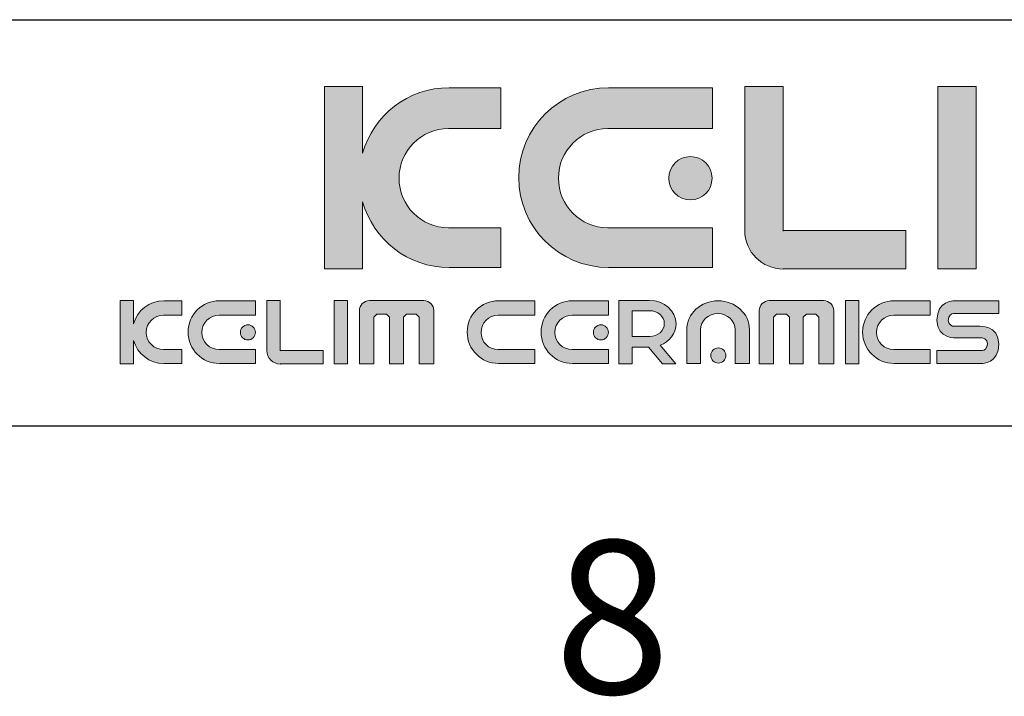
# Model space of a CAD drawing. Header units: millimetres. Extents: x 601 to 1195, y -13 to 407.
# Tile 11 of 17: x 1124 to 1160, y -9 to 16. Entities that reach past the tile are written whole.
import ezdxf

# ---------------------------------------------------------------- set-up
doc = ezdxf.new("R2010")
doc.units = ezdxf.units.MM
doc.header["$LTSCALE"] = 0.1
doc.layers.add('FORM', color=7, linetype='Continuous')
doc.layers.add('TEXT', color=2, linetype='Continuous')
doc.styles.get("Standard").update_dxf_attribs({"font": 'arial_0.ttf'})

msp = doc.modelspace()

# ---------------------------------------------------------------- hatches: boundary and pattern name
at = {"layer": 'TEXT'}
h = msp.add_hatch(color=2, dxfattribs=at)
h.dxf.hatch_style = 2
edge = h.paths.add_edge_path()
edge.add_spline(control_points=[(1141.396, 8.1812), (1141.396, 8.1812), (1139.4667, 8.1812), (1139.4667, 8.1812), (1138.452, 8.1812), (1137.635, 8.9988), (1137.635, 10.0103), (1137.635, 11.026), (1138.452, 11.8434), (1139.4667, 11.8434), (1139.4667, 11.8434), (1141.396, 11.8434), (1141.396, 11.8434), (1141.396, 11.8434), (1141.396, 13.3569), (1141.396, 13.3569), (1141.396, 13.3569), (1139.4893, 13.3569), (1139.4893, 13.3569), (1137.9628, 13.3569), (1136.6821, 12.3344), (1136.2911, 10.9351), (1136.2911, 10.9351), (1136.2911, 13.4046), (1136.2911, 13.4046), (1136.2911, 13.4046), (1134.8796, 13.4046), (1134.8796, 13.4046), (1134.8796, 13.4046), (1134.8796, 6.6669), (1134.8796, 6.6669), (1134.8796, 6.6669), (1136.2911, 6.6669), (1136.2911, 6.6669), (1136.2911, 6.6669), (1136.2911, 9.1387), (1136.2911, 9.1387), (1136.6821, 7.7405), (1137.9628, 6.7138), (1139.4893, 6.7138), (1139.4893, 6.7138), (1141.396, 6.7138), (1141.396, 6.7138), (1141.396, 6.7138), (1141.396, 8.1812), (1141.396, 8.1812)], knot_values=[0, 0, 0, 0, 1, 1, 1, 2, 2, 2, 3, 3, 3, 4, 4, 4, 5, 5, 5, 6, 6, 6, 7, 7, 7, 8, 8, 8, 9, 9, 9, 10, 10, 10, 11, 11, 11, 12, 12, 12, 13, 13, 13, 14, 14, 14, 15, 15, 15, 15], degree=3, periodic=0)
h = msp.add_hatch(color=256, dxfattribs=at)
h.dxf.hatch_style = 2
edge = h.paths.add_edge_path()
edge.add_spline(control_points=[(1145.3787, 6.7138), (1145.3787, 6.7138), (1149.2189, 6.7138), (1149.2189, 6.7138), (1149.2189, 6.7138), (1149.2189, 8.1812), (1149.2189, 8.1812), (1149.2189, 8.1812), (1145.3545, 8.1812), (1145.3545, 8.1812), (1144.3416, 8.1812), (1143.5242, 8.9988), (1143.5242, 10.0103), (1143.5242, 11.026), (1144.3412, 11.8434), (1145.3545, 11.8434), (1145.3545, 11.8434), (1149.2189, 11.8434), (1149.2189, 11.8434), (1149.2189, 11.8434), (1149.2189, 13.3569), (1149.2189, 13.3569), (1149.2189, 13.3569), (1145.3787, 13.3569), (1145.3787, 13.3569), (1143.5423, 13.3569), (1142.0572, 11.8745), (1142.0572, 10.0362), (1142.0572, 8.2022), (1143.5423, 6.7138), (1145.3787, 6.7138)], knot_values=[0, 0, 0, 0, 1, 1, 1, 2, 2, 2, 3, 3, 3, 4, 4, 4, 5, 5, 5, 6, 6, 6, 7, 7, 7, 8, 8, 8, 9, 9, 9, 10, 10, 10, 10], degree=3, periodic=0)
h = msp.add_hatch(color=2, dxfattribs=at)
h.dxf.hatch_style = 2
edge = h.paths.add_edge_path()
edge.add_spline(control_points=[(1151.8228, 6.6624), (1151.8228, 6.6624), (1156.3624, 6.6624), (1156.3624, 6.6624), (1156.3624, 6.6624), (1156.3624, 8.0761), (1156.3624, 8.0761), (1156.3624, 8.0761), (1151.833, 8.0761), (1151.833, 8.0761), (1151.833, 8.0761), (1151.8277, 8.061), (1151.8277, 8.061), (1151.8277, 8.061), (1151.8277, 13.4046), (1151.8277, 13.4046), (1151.8277, 13.4046), (1150.4131, 13.4046), (1150.4131, 13.4046), (1150.4131, 13.4046), (1150.4131, 8.0761), (1150.4131, 8.0761), (1150.4131, 8.0761), (1150.4084, 8.0813), (1150.4084, 8.0813), (1150.4084, 7.2963), (1151.0448, 6.6564), (1151.833, 6.6564), (1151.833, 6.6564), (1151.8228, 6.6624), (1151.8228, 6.6624)], knot_values=[0, 0, 0, 0, 1, 1, 1, 2, 2, 2, 3, 3, 3, 4, 4, 4, 5, 5, 5, 6, 6, 6, 7, 7, 7, 8, 8, 8, 9, 9, 9, 10, 10, 10, 10], degree=3, periodic=0)
h = msp.add_hatch(color=2, dxfattribs=at)
h.dxf.hatch_style = 2
h.paths.add_polyline_path([(1158.9525, 13.4046), (1157.5395, 13.4046), (1157.5395, 6.6669), (1158.9525, 6.6669)])
h = msp.add_hatch(color=2, dxfattribs=at)
h.dxf.hatch_style = 2
edge = h.paths.add_edge_path()
edge.add_spline(control_points=[(1147.6001, 10.0103), (1147.6001, 9.5699), (1147.9562, 9.2073), (1148.3992, 9.2073), (1148.841, 9.2073), (1149.2003, 9.5699), (1149.2003, 10.0103), (1149.2003, 10.4547), (1148.841, 10.8107), (1148.3992, 10.8107), (1147.9562, 10.8107), (1147.6001, 10.4547), (1147.6001, 10.0103)], knot_values=[0, 0, 0, 0, 1, 1, 1, 2, 2, 2, 3, 3, 3, 4, 4, 4, 4], degree=3, periodic=0)
h = msp.add_hatch(color=2, dxfattribs=at)
h.dxf.hatch_style = 2
edge = h.paths.add_edge_path()
edge.add_spline(control_points=[(1127.8288, 4.6355), (1127.8288, 4.6355), (1127.8288, 5.5001), (1127.8288, 5.5001), (1127.8288, 5.5001), (1127.3366, 5.5001), (1127.3366, 5.5001), (1127.3366, 5.5001), (1127.3366, 3.1503), (1127.3366, 3.1503), (1127.3366, 3.1503), (1127.8288, 3.1503), (1127.8288, 3.1503), (1127.8288, 3.1503), (1127.8288, 4.0162), (1127.8288, 4.0162), (1127.964, 3.527), (1128.4106, 3.167), (1128.9445, 3.167), (1128.9445, 3.167), (1129.6093, 3.167), (1129.6093, 3.167), (1129.6093, 3.167), (1129.6093, 3.6782), (1129.6093, 3.6782), (1129.6093, 3.6782), (1128.9364, 3.6782), (1128.9364, 3.6782), (1128.5825, 3.6782), (1128.2974, 3.9637), (1128.2974, 4.3161), (1128.2974, 4.6707), (1128.5825, 4.9554), (1128.9364, 4.9554), (1128.9364, 4.9554), (1129.6093, 4.9554), (1129.6093, 4.9554), (1129.6093, 4.9554), (1129.6093, 5.4841), (1129.6093, 5.4841), (1129.6093, 5.4841), (1128.9445, 5.4841), (1128.9445, 5.4841), (1128.4106, 5.4841), (1127.964, 5.1252), (1127.8288, 4.6355)], knot_values=[0, 0, 0, 0, 1, 1, 1, 2, 2, 2, 3, 3, 3, 4, 4, 4, 5, 5, 5, 6, 6, 6, 7, 7, 7, 8, 8, 8, 9, 9, 9, 10, 10, 10, 11, 11, 11, 12, 12, 12, 13, 13, 13, 14, 14, 14, 15, 15, 15, 15], degree=3, periodic=0)
h = msp.add_hatch(color=2, dxfattribs=at)
h.dxf.hatch_style = 2
edge = h.paths.add_edge_path()
edge.add_spline(control_points=[(1129.8397, 4.3256), (1129.8397, 3.6863), (1130.3578, 3.167), (1130.9982, 3.167), (1130.9982, 3.167), (1132.3378, 3.167), (1132.3378, 3.167), (1132.3378, 3.167), (1132.3378, 3.6782), (1132.3378, 3.6782), (1132.3378, 3.6782), (1130.9899, 3.6782), (1130.9899, 3.6782), (1130.6367, 3.6782), (1130.3512, 3.9637), (1130.3512, 4.3161), (1130.3512, 4.6707), (1130.6363, 4.9554), (1130.9899, 4.9554), (1130.9899, 4.9554), (1132.3378, 4.9554), (1132.3378, 4.9554), (1132.3378, 4.9554), (1132.3378, 5.4841), (1132.3378, 5.4841), (1132.3378, 5.4841), (1130.9982, 5.4841), (1130.9982, 5.4841), (1130.3578, 5.4841), (1129.8397, 4.9664), (1129.8397, 4.3256)], knot_values=[0, 0, 0, 0, 1, 1, 1, 2, 2, 2, 3, 3, 3, 4, 4, 4, 5, 5, 5, 6, 6, 6, 7, 7, 7, 8, 8, 8, 9, 9, 9, 10, 10, 10, 10], degree=3, periodic=0)
h = msp.add_hatch(color=2, dxfattribs=at)
h.dxf.hatch_style = 2
edge = h.paths.add_edge_path()
edge.add_spline(control_points=[(1133.2473, 3.6367), (1133.2473, 3.6367), (1133.2473, 5.5001), (1133.2473, 5.5001), (1133.2473, 5.5001), (1132.7542, 5.5001), (1132.7542, 5.5001), (1132.7542, 5.5001), (1132.7542, 3.6418), (1132.7542, 3.6418), (1132.7542, 3.6418), (1132.7522, 3.644), (1132.7522, 3.644), (1132.7522, 3.3695), (1132.9742, 3.1466), (1133.2494, 3.1466), (1133.2494, 3.1466), (1133.2458, 3.1489), (1133.2458, 3.1489), (1133.2458, 3.1489), (1134.8289, 3.1489), (1134.8289, 3.1489), (1134.8289, 3.1489), (1134.8289, 3.6418), (1134.8289, 3.6418), (1134.8289, 3.6418), (1133.2494, 3.6418), (1133.2494, 3.6418), (1133.2494, 3.6418), (1133.2473, 3.6367), (1133.2473, 3.6367)], knot_values=[0, 0, 0, 0, 1, 1, 1, 2, 2, 2, 3, 3, 3, 4, 4, 4, 5, 5, 5, 6, 6, 6, 7, 7, 7, 8, 8, 8, 9, 9, 9, 10, 10, 10, 10], degree=3, periodic=0)
h = msp.add_hatch(color=2, dxfattribs=at)
h.dxf.hatch_style = 2
h.paths.add_polyline_path([(1135.2395, 3.1503), (1135.7324, 3.1503), (1135.7324, 5.5001), (1135.2395, 5.5001)])
h = msp.add_hatch(color=2, dxfattribs=at)
h.dxf.hatch_style = 2
edge = h.paths.add_edge_path()
edge.add_spline(control_points=[(1138.5485, 5.4892), (1138.5485, 5.4892), (1136.5419, 5.4892), (1136.5419, 5.4892), (1136.3355, 5.4892), (1136.1687, 5.3232), (1136.1687, 5.1185), (1136.1687, 5.1185), (1136.1687, 3.154), (1136.1687, 3.154), (1136.1687, 3.154), (1136.7018, 3.154), (1136.7018, 3.154), (1136.7018, 3.154), (1136.7018, 4.8754), (1136.7018, 4.8754), (1136.7018, 4.8754), (1136.8124, 4.9868), (1136.8124, 4.9868), (1136.8124, 4.9868), (1137.17, 4.9868), (1137.17, 4.9868), (1137.17, 4.9868), (1137.2814, 4.8754), (1137.2814, 4.8754), (1137.2814, 4.8754), (1137.2814, 3.154), (1137.2814, 3.154), (1137.2814, 3.154), (1137.7962, 3.154), (1137.7962, 3.154), (1137.7962, 3.154), (1137.7962, 4.8754), (1137.7962, 4.8754), (1137.7962, 4.8754), (1137.9091, 4.9868), (1137.9091, 4.9868), (1137.9091, 4.9868), (1138.2647, 4.9868), (1138.2647, 4.9868), (1138.2647, 4.9868), (1138.3758, 4.8754), (1138.3758, 4.8754), (1138.3758, 4.8754), (1138.3758, 3.154), (1138.3758, 3.154), (1138.3758, 3.154), (1138.9221, 3.154), (1138.9221, 3.154), (1138.9221, 3.154), (1138.9221, 5.1185), (1138.9221, 5.1185), (1138.9221, 5.3232), (1138.7537, 5.4892), (1138.5485, 5.4892)], knot_values=[0, 0, 0, 0, 1, 1, 1, 2, 2, 2, 3, 3, 3, 4, 4, 4, 5, 5, 5, 6, 6, 6, 7, 7, 7, 8, 8, 8, 9, 9, 9, 10, 10, 10, 11, 11, 11, 12, 12, 12, 13, 13, 13, 14, 14, 14, 15, 15, 15, 16, 16, 16, 17, 17, 17, 18, 18, 18, 18], degree=3, periodic=0)
h = msp.add_hatch(color=2, dxfattribs=at)
h.dxf.hatch_style = 2
edge = h.paths.add_edge_path()
edge.add_spline(control_points=[(1140.1533, 4.3256), (1140.1533, 3.6863), (1140.6712, 3.167), (1141.3119, 3.167), (1141.3119, 3.167), (1142.651, 3.167), (1142.651, 3.167), (1142.651, 3.167), (1142.651, 3.6782), (1142.651, 3.6782), (1142.651, 3.6782), (1141.3032, 3.6782), (1141.3032, 3.6782), (1140.95, 3.6782), (1140.6649, 3.9637), (1140.6649, 4.3161), (1140.6649, 4.6707), (1140.95, 4.9554), (1141.3032, 4.9554), (1141.3032, 4.9554), (1142.651, 4.9554), (1142.651, 4.9554), (1142.651, 4.9554), (1142.651, 5.4841), (1142.651, 5.4841), (1142.651, 5.4841), (1141.3119, 5.4841), (1141.3119, 5.4841), (1140.6712, 5.4841), (1140.1533, 4.9664), (1140.1533, 4.3256)], knot_values=[0, 0, 0, 0, 1, 1, 1, 2, 2, 2, 3, 3, 3, 4, 4, 4, 5, 5, 5, 6, 6, 6, 7, 7, 7, 8, 8, 8, 9, 9, 9, 10, 10, 10, 10], degree=3, periodic=0)
h = msp.add_hatch(color=2, dxfattribs=at)
h.dxf.hatch_style = 2
edge = h.paths.add_edge_path()
edge.add_spline(control_points=[(1142.882, 4.3256), (1142.882, 3.6863), (1143.3996, 3.167), (1144.0404, 3.167), (1144.0404, 3.167), (1145.3795, 3.167), (1145.3795, 3.167), (1145.3795, 3.167), (1145.3795, 3.6782), (1145.3795, 3.6782), (1145.3795, 3.6782), (1144.0317, 3.6782), (1144.0317, 3.6782), (1143.6785, 3.6782), (1143.3934, 3.9637), (1143.3934, 4.3161), (1143.3934, 4.6707), (1143.6785, 4.9554), (1144.0317, 4.9554), (1144.0317, 4.9554), (1145.3795, 4.9554), (1145.3795, 4.9554), (1145.3795, 4.9554), (1145.3795, 5.4841), (1145.3795, 5.4841), (1145.3795, 5.4841), (1144.0404, 5.4841), (1144.0404, 5.4841), (1143.3996, 5.4841), (1142.882, 4.9664), (1142.882, 4.3256)], knot_values=[0, 0, 0, 0, 1, 1, 1, 2, 2, 2, 3, 3, 3, 4, 4, 4, 5, 5, 5, 6, 6, 6, 7, 7, 7, 8, 8, 8, 9, 9, 9, 10, 10, 10, 10], degree=3, periodic=0)
h = msp.add_hatch(color=2, dxfattribs=at)
h.dxf.hatch_style = 2
edge = h.paths.add_edge_path()
edge.add_spline(control_points=[(1147.8688, 4.6344), (1147.8688, 5.1121), (1147.4308, 5.5001), (1146.8897, 5.5001), (1146.8897, 5.5001), (1146.2503, 5.5001), (1146.2503, 5.5001), (1146.2503, 5.5001), (1145.7578, 5.5001), (1145.7578, 5.5001), (1145.7578, 5.5001), (1145.7578, 5.1178), (1145.7578, 5.1178), (1145.7578, 5.1178), (1145.7578, 4.1632), (1145.7578, 4.1632), (1145.7578, 4.1632), (1145.7578, 3.7685), (1145.7578, 3.7685), (1145.7578, 3.7685), (1145.7578, 3.1503), (1145.7578, 3.1503), (1145.7578, 3.1503), (1146.2503, 3.1503), (1146.2503, 3.1503), (1146.2503, 3.1503), (1146.2503, 3.7685), (1146.2503, 3.7685), (1146.2503, 3.7685), (1146.8502, 3.7685), (1146.8502, 3.7685), (1146.8502, 3.7685), (1147.3744, 3.1503), (1147.3744, 3.1503), (1147.3744, 3.1503), (1147.867, 3.1503), (1147.867, 3.1503), (1147.867, 3.1503), (1147.2817, 3.841), (1147.2817, 3.841), (1147.6273, 3.9745), (1147.8688, 4.2788), (1147.8688, 4.6344)], knot_values=[0, 0, 0, 0, 1, 1, 1, 2, 2, 2, 3, 3, 3, 4, 4, 4, 5, 5, 5, 6, 6, 6, 7, 7, 7, 8, 8, 8, 9, 9, 9, 10, 10, 10, 11, 11, 11, 12, 12, 12, 13, 13, 13, 14, 14, 14, 14], degree=3, periodic=0)
edge = h.paths.add_edge_path()
edge.add_spline(control_points=[(1146.8972, 4.1632), (1146.8972, 4.1632), (1146.2503, 4.1632), (1146.2503, 4.1632), (1146.2503, 4.1632), (1146.2503, 5.1178), (1146.2503, 5.1178), (1146.2503, 5.1178), (1146.8972, 5.1178), (1146.8972, 5.1178), (1147.1955, 5.1178), (1147.4363, 4.9045), (1147.4363, 4.6409), (1147.4363, 4.3765), (1147.1955, 4.1632), (1146.8972, 4.1632)], knot_values=[0, 0, 0, 0, 1, 1, 1, 2, 2, 2, 3, 3, 3, 4, 4, 4, 5, 5, 5, 5], degree=3, periodic=0)
h = msp.add_hatch(color=2, dxfattribs=at)
h.dxf.hatch_style = 2
edge = h.paths.add_edge_path()
edge.add_spline(control_points=[(1149.4238, 5.4841), (1148.7845, 5.4841), (1148.2654, 5.0035), (1148.2654, 4.4094), (1148.2654, 4.4094), (1148.2654, 3.167), (1148.2654, 3.167), (1148.2654, 3.167), (1148.7764, 3.167), (1148.7764, 3.167), (1148.7764, 3.167), (1148.7764, 4.4173), (1148.7764, 4.4173), (1148.7764, 4.7443), (1149.0619, 5.0093), (1149.4147, 5.0093), (1149.769, 5.0093), (1150.0541, 4.745), (1150.0541, 4.4173), (1150.0541, 4.4173), (1150.0541, 3.167), (1150.0541, 3.167), (1150.0541, 3.167), (1150.5825, 3.167), (1150.5825, 3.167), (1150.5825, 3.167), (1150.5825, 4.4094), (1150.5825, 4.4094), (1150.5825, 5.0035), (1150.065, 5.4841), (1149.4238, 5.4841)], knot_values=[0, 0, 0, 0, 1, 1, 1, 2, 2, 2, 3, 3, 3, 4, 4, 4, 5, 5, 5, 6, 6, 6, 7, 7, 7, 8, 8, 8, 9, 9, 9, 10, 10, 10, 10], degree=3, periodic=0)
h = msp.add_hatch(color=2, dxfattribs=at)
h.dxf.hatch_style = 2
edge = h.paths.add_edge_path()
edge.add_spline(control_points=[(1153.3228, 5.4892), (1153.3228, 5.4892), (1151.3164, 5.4892), (1151.3164, 5.4892), (1151.1104, 5.4892), (1150.9432, 5.3232), (1150.9432, 5.1185), (1150.9432, 5.1185), (1150.9432, 3.154), (1150.9432, 3.154), (1150.9432, 3.154), (1151.4763, 3.154), (1151.4763, 3.154), (1151.4763, 3.154), (1151.4763, 4.8754), (1151.4763, 4.8754), (1151.4763, 4.8754), (1151.5873, 4.9868), (1151.5873, 4.9868), (1151.5873, 4.9868), (1151.9448, 4.9868), (1151.9448, 4.9868), (1151.9448, 4.9868), (1152.0559, 4.8754), (1152.0559, 4.8754), (1152.0559, 4.8754), (1152.0559, 3.154), (1152.0559, 3.154), (1152.0559, 3.154), (1152.5711, 3.154), (1152.5711, 3.154), (1152.5711, 3.154), (1152.5711, 4.8754), (1152.5711, 4.8754), (1152.5711, 4.8754), (1152.6836, 4.9868), (1152.6836, 4.9868), (1152.6836, 4.9868), (1153.0392, 4.9868), (1153.0392, 4.9868), (1153.0392, 4.9868), (1153.1503, 4.8754), (1153.1503, 4.8754), (1153.1503, 4.8754), (1153.1503, 3.154), (1153.1503, 3.154), (1153.1503, 3.154), (1153.6964, 3.154), (1153.6964, 3.154), (1153.6964, 3.154), (1153.6964, 5.1185), (1153.6964, 5.1185), (1153.6964, 5.3232), (1153.5286, 5.4892), (1153.3228, 5.4892)], knot_values=[0, 0, 0, 0, 1, 1, 1, 2, 2, 2, 3, 3, 3, 4, 4, 4, 5, 5, 5, 6, 6, 6, 7, 7, 7, 8, 8, 8, 9, 9, 9, 10, 10, 10, 11, 11, 11, 12, 12, 12, 13, 13, 13, 14, 14, 14, 15, 15, 15, 16, 16, 16, 17, 17, 17, 18, 18, 18, 18], degree=3, periodic=0)
h = msp.add_hatch(color=2, dxfattribs=at)
h.dxf.hatch_style = 2
h.paths.add_polyline_path([(1154.1272, 3.1503), (1154.6201, 3.1503), (1154.6201, 5.5001), (1154.1272, 5.5001)])
h = msp.add_hatch(color=2, dxfattribs=at)
h.dxf.hatch_style = 2
edge = h.paths.add_edge_path()
edge.add_spline(control_points=[(1154.7644, 4.3256), (1154.7644, 3.6863), (1155.2821, 3.167), (1155.9229, 3.167), (1155.9229, 3.167), (1157.2621, 3.167), (1157.2621, 3.167), (1157.2621, 3.167), (1157.2621, 3.6782), (1157.2621, 3.6782), (1157.2621, 3.6782), (1155.9142, 3.6782), (1155.9142, 3.6782), (1155.5611, 3.6782), (1155.2759, 3.9637), (1155.2759, 4.3161), (1155.2759, 4.6707), (1155.5611, 4.9554), (1155.9142, 4.9554), (1155.9142, 4.9554), (1157.2621, 4.9554), (1157.2621, 4.9554), (1157.2621, 4.9554), (1157.2621, 5.4841), (1157.2621, 5.4841), (1157.2621, 5.4841), (1155.9229, 5.4841), (1155.9229, 5.4841), (1155.2821, 5.4841), (1154.7644, 4.9664), (1154.7644, 4.3256)], knot_values=[0, 0, 0, 0, 1, 1, 1, 2, 2, 2, 3, 3, 3, 4, 4, 4, 5, 5, 5, 6, 6, 6, 7, 7, 7, 8, 8, 8, 9, 9, 9, 10, 10, 10, 10], degree=3, periodic=0)
h = msp.add_hatch(color=2, dxfattribs=at)
h.dxf.hatch_style = 2
edge = h.paths.add_edge_path()
edge.add_spline(control_points=[(1157.51, 4.7676), (1157.51, 4.0504), (1158.24, 4.1115), (1158.24, 4.1115), (1158.24, 4.1115), (1158.2581, 4.1115), (1158.2581, 4.1115), (1158.2581, 4.1115), (1159.0446, 4.1115), (1159.0446, 4.1115), (1159.0446, 4.1115), (1159.1858, 4.1115), (1159.1858, 4.1115), (1159.1858, 4.1115), (1159.3767, 4.0809), (1159.3767, 3.8966), (1159.3767, 3.7125), (1159.2528, 3.6418), (1159.1852, 3.6418), (1159.1852, 3.6418), (1157.51, 3.6418), (1157.51, 3.6418), (1157.51, 3.6418), (1157.51, 3.1678), (1157.51, 3.1678), (1157.51, 3.1678), (1159.1747, 3.1678), (1159.1747, 3.1678), (1159.1747, 3.1678), (1159.7933, 3.167), (1159.7933, 3.8843), (1159.7933, 4.6023), (1159.0633, 4.5404), (1159.0633, 4.5404), (1159.0633, 4.5404), (1159.0446, 4.5404), (1159.0446, 4.5404), (1159.0446, 4.5404), (1158.2581, 4.5404), (1158.2581, 4.5404), (1158.2581, 4.5404), (1158.1169, 4.5404), (1158.1169, 4.5404), (1158.1169, 4.5404), (1157.926, 4.571), (1157.926, 4.7552), (1157.926, 4.9387), (1158.0506, 5.0093), (1158.1177, 5.0093), (1158.1177, 5.0093), (1159.7933, 5.0093), (1159.7933, 5.0093), (1159.7933, 5.0093), (1159.7933, 5.4841), (1159.7933, 5.4841), (1159.7933, 5.4841), (1158.1286, 5.4841), (1158.1286, 5.4841), (1158.1286, 5.4841), (1157.51, 5.4849), (1157.51, 4.7676)], knot_values=[0, 0, 0, 0, 1, 1, 1, 2, 2, 2, 3, 3, 3, 4, 4, 4, 5, 5, 5, 6, 6, 6, 7, 7, 7, 8, 8, 8, 9, 9, 9, 10, 10, 10, 11, 11, 11, 12, 12, 12, 13, 13, 13, 14, 14, 14, 15, 15, 15, 16, 16, 16, 17, 17, 17, 18, 18, 18, 19, 19, 19, 20, 20, 20, 20], degree=3, periodic=0)
h = msp.add_hatch(color=2, dxfattribs=at)
h.dxf.hatch_style = 2
edge = h.paths.add_edge_path()
edge.add_spline(control_points=[(1131.7731, 4.3161), (1131.7731, 4.1625), (1131.8972, 4.0365), (1132.0516, 4.0365), (1132.206, 4.0365), (1132.3312, 4.1625), (1132.3312, 4.3161), (1132.3312, 4.4712), (1132.206, 4.5957), (1132.0516, 4.5957), (1131.8972, 4.5957), (1131.7731, 4.4712), (1131.7731, 4.3161)], knot_values=[0, 0, 0, 0, 1, 1, 1, 2, 2, 2, 3, 3, 3, 4, 4, 4, 4], degree=3, periodic=0)
h = msp.add_hatch(color=2, dxfattribs=at)
h.dxf.hatch_style = 2
edge = h.paths.add_edge_path()
edge.add_spline(control_points=[(1144.8152, 4.3161), (1144.8152, 4.1625), (1144.939, 4.0365), (1145.0937, 4.0365), (1145.2478, 4.0365), (1145.3729, 4.1625), (1145.3729, 4.3161), (1145.3729, 4.4712), (1145.2478, 4.5957), (1145.0937, 4.5957), (1144.939, 4.5957), (1144.8152, 4.4712), (1144.8152, 4.3161)], knot_values=[0, 0, 0, 0, 1, 1, 1, 2, 2, 2, 3, 3, 3, 4, 4, 4, 4], degree=3, periodic=0)
h = msp.add_hatch(color=2, dxfattribs=at)
h.dxf.hatch_style = 2
edge = h.paths.add_edge_path()
edge.add_spline(control_points=[(1149.4319, 3.743), (1149.2775, 3.743), (1149.1534, 3.6185), (1149.1534, 3.4634), (1149.1534, 3.3105), (1149.2775, 3.1838), (1149.4319, 3.1838), (1149.5863, 3.1838), (1149.7114, 3.3105), (1149.7114, 3.4634), (1149.7114, 3.6185), (1149.5863, 3.743), (1149.4319, 3.743)], knot_values=[0, 0, 0, 0, 1, 1, 1, 2, 2, 2, 3, 3, 3, 4, 4, 4, 4], degree=3, periodic=0)

# ---------------------------------------------------------------- linework, layer by layer
msp.add_line((615.2102, 0.8691), (1180.8668, 0.8691))
at = {"layer": 'FORM'}
msp.add_line((910.3668, 15.8691), (1180.8668, 15.8691), dxfattribs=at)
at = {"layer": 'TEXT', "lineweight": 0}
for points in [[(1158.9525, 13.4046), (1157.5395, 13.4046), (1157.5395, 6.6669), (1158.9525, 6.6669), (1158.9525, 13.4046)], [(1135.2395, 3.1503), (1135.7324, 3.1503), (1135.7324, 5.5001), (1135.2395, 5.5001), (1135.2395, 3.1503)], [(1154.1272, 3.1503), (1154.6201, 3.1503), (1154.6201, 5.5001), (1154.1272, 5.5001), (1154.1272, 3.1503)]]:
    msp.add_lwpolyline(points, dxfattribs=at)
for points, knots in [([(1141.396, 8.1812), (1141.396, 8.1812), (1139.4667, 8.1812), (1139.4667, 8.1812), (1138.452, 8.1812), (1137.635, 8.9988), (1137.635, 10.0103), (1137.635, 11.026), (1138.452, 11.8434), (1139.4667, 11.8434), (1139.4667, 11.8434), (1141.396, 11.8434), (1141.396, 11.8434), (1141.396, 11.8434), (1141.396, 13.3569), (1141.396, 13.3569), (1141.396, 13.3569), (1139.4893, 13.3569), (1139.4893, 13.3569), (1137.9628, 13.3569), (1136.6821, 12.3344), (1136.2911, 10.9351), (1136.2911, 10.9351), (1136.2911, 13.4046), (1136.2911, 13.4046), (1136.2911, 13.4046), (1134.8796, 13.4046), (1134.8796, 13.4046), (1134.8796, 13.4046), (1134.8796, 6.6669), (1134.8796, 6.6669), (1134.8796, 6.6669), (1136.2911, 6.6669), (1136.2911, 6.6669), (1136.2911, 6.6669), (1136.2911, 9.1387), (1136.2911, 9.1387), (1136.6821, 7.7405), (1137.9628, 6.7138), (1139.4893, 6.7138), (1139.4893, 6.7138), (1141.396, 6.7138), (1141.396, 6.7138), (1141.396, 6.7138), (1141.396, 8.1812), (1141.396, 8.1812)], [0, 0, 0, 0, 1, 1, 1, 2, 2, 2, 3, 3, 3, 4, 4, 4, 5, 5, 5, 6, 6, 6, 7, 7, 7, 8, 8, 8, 9, 9, 9, 10, 10, 10, 11, 11, 11, 12, 12, 12, 13, 13, 13, 14, 14, 14, 15, 15, 15, 15]), ([(1145.3787, 6.7138), (1145.3787, 6.7138), (1149.2189, 6.7138), (1149.2189, 6.7138), (1149.2189, 6.7138), (1149.2189, 8.1812), (1149.2189, 8.1812), (1149.2189, 8.1812), (1145.3545, 8.1812), (1145.3545, 8.1812), (1144.3416, 8.1812), (1143.5242, 8.9988), (1143.5242, 10.0103), (1143.5242, 11.026), (1144.3412, 11.8434), (1145.3545, 11.8434), (1145.3545, 11.8434), (1149.2189, 11.8434), (1149.2189, 11.8434), (1149.2189, 11.8434), (1149.2189, 13.3569), (1149.2189, 13.3569), (1149.2189, 13.3569), (1145.3787, 13.3569), (1145.3787, 13.3569), (1143.5423, 13.3569), (1142.0572, 11.8745), (1142.0572, 10.0362), (1142.0572, 8.2022), (1143.5423, 6.7138), (1145.3787, 6.7138)], [0, 0, 0, 0, 1, 1, 1, 2, 2, 2, 3, 3, 3, 4, 4, 4, 5, 5, 5, 6, 6, 6, 7, 7, 7, 8, 8, 8, 9, 9, 9, 10, 10, 10, 10]), ([(1151.8228, 6.6624), (1151.8228, 6.6624), (1156.3624, 6.6624), (1156.3624, 6.6624), (1156.3624, 6.6624), (1156.3624, 8.0761), (1156.3624, 8.0761), (1156.3624, 8.0761), (1151.833, 8.0761), (1151.833, 8.0761), (1151.833, 8.0761), (1151.8277, 8.061), (1151.8277, 8.061), (1151.8277, 8.061), (1151.8277, 13.4046), (1151.8277, 13.4046), (1151.8277, 13.4046), (1150.4131, 13.4046), (1150.4131, 13.4046), (1150.4131, 13.4046), (1150.4131, 8.0761), (1150.4131, 8.0761), (1150.4131, 8.0761), (1150.4084, 8.0813), (1150.4084, 8.0813), (1150.4084, 7.2963), (1151.0448, 6.6564), (1151.833, 6.6564), (1151.833, 6.6564), (1151.8228, 6.6624), (1151.8228, 6.6624)], [0, 0, 0, 0, 1, 1, 1, 2, 2, 2, 3, 3, 3, 4, 4, 4, 5, 5, 5, 6, 6, 6, 7, 7, 7, 8, 8, 8, 9, 9, 9, 10, 10, 10, 10]), ([(1147.6001, 10.0103), (1147.6001, 9.5699), (1147.9562, 9.2073), (1148.3992, 9.2073), (1148.841, 9.2073), (1149.2003, 9.5699), (1149.2003, 10.0103), (1149.2003, 10.4547), (1148.841, 10.8107), (1148.3992, 10.8107), (1147.9562, 10.8107), (1147.6001, 10.4547), (1147.6001, 10.0103)], [0, 0, 0, 0, 1, 1, 1, 2, 2, 2, 3, 3, 3, 4, 4, 4, 4]), ([(1127.8288, 4.6355), (1127.8288, 4.6355), (1127.8288, 5.5001), (1127.8288, 5.5001), (1127.8288, 5.5001), (1127.3366, 5.5001), (1127.3366, 5.5001), (1127.3366, 5.5001), (1127.3366, 3.1503), (1127.3366, 3.1503), (1127.3366, 3.1503), (1127.8288, 3.1503), (1127.8288, 3.1503), (1127.8288, 3.1503), (1127.8288, 4.0162), (1127.8288, 4.0162), (1127.964, 3.527), (1128.4106, 3.167), (1128.9445, 3.167), (1128.9445, 3.167), (1129.6093, 3.167), (1129.6093, 3.167), (1129.6093, 3.167), (1129.6093, 3.6782), (1129.6093, 3.6782), (1129.6093, 3.6782), (1128.9364, 3.6782), (1128.9364, 3.6782), (1128.5825, 3.6782), (1128.2974, 3.9637), (1128.2974, 4.3161), (1128.2974, 4.6707), (1128.5825, 4.9554), (1128.9364, 4.9554), (1128.9364, 4.9554), (1129.6093, 4.9554), (1129.6093, 4.9554), (1129.6093, 4.9554), (1129.6093, 5.4841), (1129.6093, 5.4841), (1129.6093, 5.4841), (1128.9445, 5.4841), (1128.9445, 5.4841), (1128.4106, 5.4841), (1127.964, 5.1252), (1127.8288, 4.6355)], [0, 0, 0, 0, 1, 1, 1, 2, 2, 2, 3, 3, 3, 4, 4, 4, 5, 5, 5, 6, 6, 6, 7, 7, 7, 8, 8, 8, 9, 9, 9, 10, 10, 10, 11, 11, 11, 12, 12, 12, 13, 13, 13, 14, 14, 14, 15, 15, 15, 15]), ([(1129.8397, 4.3256), (1129.8397, 3.6863), (1130.3578, 3.167), (1130.9982, 3.167), (1130.9982, 3.167), (1132.3378, 3.167), (1132.3378, 3.167), (1132.3378, 3.167), (1132.3378, 3.6782), (1132.3378, 3.6782), (1132.3378, 3.6782), (1130.9899, 3.6782), (1130.9899, 3.6782), (1130.6367, 3.6782), (1130.3512, 3.9637), (1130.3512, 4.3161), (1130.3512, 4.6707), (1130.6363, 4.9554), (1130.9899, 4.9554), (1130.9899, 4.9554), (1132.3378, 4.9554), (1132.3378, 4.9554), (1132.3378, 4.9554), (1132.3378, 5.4841), (1132.3378, 5.4841), (1132.3378, 5.4841), (1130.9982, 5.4841), (1130.9982, 5.4841), (1130.3578, 5.4841), (1129.8397, 4.9664), (1129.8397, 4.3256)], [0, 0, 0, 0, 1, 1, 1, 2, 2, 2, 3, 3, 3, 4, 4, 4, 5, 5, 5, 6, 6, 6, 7, 7, 7, 8, 8, 8, 9, 9, 9, 10, 10, 10, 10]), ([(1133.2473, 3.6367), (1133.2473, 3.6367), (1133.2473, 5.5001), (1133.2473, 5.5001), (1133.2473, 5.5001), (1132.7542, 5.5001), (1132.7542, 5.5001), (1132.7542, 5.5001), (1132.7542, 3.6418), (1132.7542, 3.6418), (1132.7542, 3.6418), (1132.7522, 3.644), (1132.7522, 3.644), (1132.7522, 3.3695), (1132.9742, 3.1466), (1133.2494, 3.1466), (1133.2494, 3.1466), (1133.2458, 3.1489), (1133.2458, 3.1489), (1133.2458, 3.1489), (1134.8289, 3.1489), (1134.8289, 3.1489), (1134.8289, 3.1489), (1134.8289, 3.6418), (1134.8289, 3.6418), (1134.8289, 3.6418), (1133.2494, 3.6418), (1133.2494, 3.6418), (1133.2494, 3.6418), (1133.2473, 3.6367), (1133.2473, 3.6367)], [0, 0, 0, 0, 1, 1, 1, 2, 2, 2, 3, 3, 3, 4, 4, 4, 5, 5, 5, 6, 6, 6, 7, 7, 7, 8, 8, 8, 9, 9, 9, 10, 10, 10, 10]), ([(1138.5485, 5.4892), (1138.5485, 5.4892), (1136.5419, 5.4892), (1136.5419, 5.4892), (1136.3355, 5.4892), (1136.1687, 5.3232), (1136.1687, 5.1185), (1136.1687, 5.1185), (1136.1687, 3.154), (1136.1687, 3.154), (1136.1687, 3.154), (1136.7018, 3.154), (1136.7018, 3.154), (1136.7018, 3.154), (1136.7018, 4.8754), (1136.7018, 4.8754), (1136.7018, 4.8754), (1136.8124, 4.9868), (1136.8124, 4.9868), (1136.8124, 4.9868), (1137.17, 4.9868), (1137.17, 4.9868), (1137.17, 4.9868), (1137.2814, 4.8754), (1137.2814, 4.8754), (1137.2814, 4.8754), (1137.2814, 3.154), (1137.2814, 3.154), (1137.2814, 3.154), (1137.7962, 3.154), (1137.7962, 3.154), (1137.7962, 3.154), (1137.7962, 4.8754), (1137.7962, 4.8754), (1137.7962, 4.8754), (1137.9091, 4.9868), (1137.9091, 4.9868), (1137.9091, 4.9868), (1138.2647, 4.9868), (1138.2647, 4.9868), (1138.2647, 4.9868), (1138.3758, 4.8754), (1138.3758, 4.8754), (1138.3758, 4.8754), (1138.3758, 3.154), (1138.3758, 3.154), (1138.3758, 3.154), (1138.9221, 3.154), (1138.9221, 3.154), (1138.9221, 3.154), (1138.9221, 5.1185), (1138.9221, 5.1185), (1138.9221, 5.3232), (1138.7537, 5.4892), (1138.5485, 5.4892)], [0, 0, 0, 0, 1, 1, 1, 2, 2, 2, 3, 3, 3, 4, 4, 4, 5, 5, 5, 6, 6, 6, 7, 7, 7, 8, 8, 8, 9, 9, 9, 10, 10, 10, 11, 11, 11, 12, 12, 12, 13, 13, 13, 14, 14, 14, 15, 15, 15, 16, 16, 16, 17, 17, 17, 18, 18, 18, 18]), ([(1140.1533, 4.3256), (1140.1533, 3.6863), (1140.6712, 3.167), (1141.3119, 3.167), (1141.3119, 3.167), (1142.651, 3.167), (1142.651, 3.167), (1142.651, 3.167), (1142.651, 3.6782), (1142.651, 3.6782), (1142.651, 3.6782), (1141.3032, 3.6782), (1141.3032, 3.6782), (1140.95, 3.6782), (1140.6649, 3.9637), (1140.6649, 4.3161), (1140.6649, 4.6707), (1140.95, 4.9554), (1141.3032, 4.9554), (1141.3032, 4.9554), (1142.651, 4.9554), (1142.651, 4.9554), (1142.651, 4.9554), (1142.651, 5.4841), (1142.651, 5.4841), (1142.651, 5.4841), (1141.3119, 5.4841), (1141.3119, 5.4841), (1140.6712, 5.4841), (1140.1533, 4.9664), (1140.1533, 4.3256)], [0, 0, 0, 0, 1, 1, 1, 2, 2, 2, 3, 3, 3, 4, 4, 4, 5, 5, 5, 6, 6, 6, 7, 7, 7, 8, 8, 8, 9, 9, 9, 10, 10, 10, 10]), ([(1142.882, 4.3256), (1142.882, 3.6863), (1143.3996, 3.167), (1144.0404, 3.167), (1144.0404, 3.167), (1145.3795, 3.167), (1145.3795, 3.167), (1145.3795, 3.167), (1145.3795, 3.6782), (1145.3795, 3.6782), (1145.3795, 3.6782), (1144.0317, 3.6782), (1144.0317, 3.6782), (1143.6785, 3.6782), (1143.3934, 3.9637), (1143.3934, 4.3161), (1143.3934, 4.6707), (1143.6785, 4.9554), (1144.0317, 4.9554), (1144.0317, 4.9554), (1145.3795, 4.9554), (1145.3795, 4.9554), (1145.3795, 4.9554), (1145.3795, 5.4841), (1145.3795, 5.4841), (1145.3795, 5.4841), (1144.0404, 5.4841), (1144.0404, 5.4841), (1143.3996, 5.4841), (1142.882, 4.9664), (1142.882, 4.3256)], [0, 0, 0, 0, 1, 1, 1, 2, 2, 2, 3, 3, 3, 4, 4, 4, 5, 5, 5, 6, 6, 6, 7, 7, 7, 8, 8, 8, 9, 9, 9, 10, 10, 10, 10]), ([(1147.8688, 4.6344), (1147.8688, 5.1121), (1147.4308, 5.5001), (1146.8897, 5.5001), (1146.8897, 5.5001), (1146.2503, 5.5001), (1146.2503, 5.5001), (1146.2503, 5.5001), (1145.7578, 5.5001), (1145.7578, 5.5001), (1145.7578, 5.5001), (1145.7578, 5.1178), (1145.7578, 5.1178), (1145.7578, 5.1178), (1145.7578, 4.1632), (1145.7578, 4.1632), (1145.7578, 4.1632), (1145.7578, 3.7685), (1145.7578, 3.7685), (1145.7578, 3.7685), (1145.7578, 3.1503), (1145.7578, 3.1503), (1145.7578, 3.1503), (1146.2503, 3.1503), (1146.2503, 3.1503), (1146.2503, 3.1503), (1146.2503, 3.7685), (1146.2503, 3.7685), (1146.2503, 3.7685), (1146.8502, 3.7685), (1146.8502, 3.7685), (1146.8502, 3.7685), (1147.3744, 3.1503), (1147.3744, 3.1503), (1147.3744, 3.1503), (1147.867, 3.1503), (1147.867, 3.1503), (1147.867, 3.1503), (1147.2817, 3.841), (1147.2817, 3.841), (1147.6273, 3.9745), (1147.8688, 4.2788), (1147.8688, 4.6344)], [0, 0, 0, 0, 1, 1, 1, 2, 2, 2, 3, 3, 3, 4, 4, 4, 5, 5, 5, 6, 6, 6, 7, 7, 7, 8, 8, 8, 9, 9, 9, 10, 10, 10, 11, 11, 11, 12, 12, 12, 13, 13, 13, 14, 14, 14, 14]), ([(1149.4238, 5.4841), (1148.7845, 5.4841), (1148.2654, 5.0035), (1148.2654, 4.4094), (1148.2654, 4.4094), (1148.2654, 3.167), (1148.2654, 3.167), (1148.2654, 3.167), (1148.7764, 3.167), (1148.7764, 3.167), (1148.7764, 3.167), (1148.7764, 4.4173), (1148.7764, 4.4173), (1148.7764, 4.7443), (1149.0619, 5.0093), (1149.4147, 5.0093), (1149.769, 5.0093), (1150.0541, 4.745), (1150.0541, 4.4173), (1150.0541, 4.4173), (1150.0541, 3.167), (1150.0541, 3.167), (1150.0541, 3.167), (1150.5825, 3.167), (1150.5825, 3.167), (1150.5825, 3.167), (1150.5825, 4.4094), (1150.5825, 4.4094), (1150.5825, 5.0035), (1150.065, 5.4841), (1149.4238, 5.4841)], [0, 0, 0, 0, 1, 1, 1, 2, 2, 2, 3, 3, 3, 4, 4, 4, 5, 5, 5, 6, 6, 6, 7, 7, 7, 8, 8, 8, 9, 9, 9, 10, 10, 10, 10]), ([(1153.3228, 5.4892), (1153.3228, 5.4892), (1151.3164, 5.4892), (1151.3164, 5.4892), (1151.1104, 5.4892), (1150.9432, 5.3232), (1150.9432, 5.1185), (1150.9432, 5.1185), (1150.9432, 3.154), (1150.9432, 3.154), (1150.9432, 3.154), (1151.4763, 3.154), (1151.4763, 3.154), (1151.4763, 3.154), (1151.4763, 4.8754), (1151.4763, 4.8754), (1151.4763, 4.8754), (1151.5873, 4.9868), (1151.5873, 4.9868), (1151.5873, 4.9868), (1151.9448, 4.9868), (1151.9448, 4.9868), (1151.9448, 4.9868), (1152.0559, 4.8754), (1152.0559, 4.8754), (1152.0559, 4.8754), (1152.0559, 3.154), (1152.0559, 3.154), (1152.0559, 3.154), (1152.5711, 3.154), (1152.5711, 3.154), (1152.5711, 3.154), (1152.5711, 4.8754), (1152.5711, 4.8754), (1152.5711, 4.8754), (1152.6836, 4.9868), (1152.6836, 4.9868), (1152.6836, 4.9868), (1153.0392, 4.9868), (1153.0392, 4.9868), (1153.0392, 4.9868), (1153.1503, 4.8754), (1153.1503, 4.8754), (1153.1503, 4.8754), (1153.1503, 3.154), (1153.1503, 3.154), (1153.1503, 3.154), (1153.6964, 3.154), (1153.6964, 3.154), (1153.6964, 3.154), (1153.6964, 5.1185), (1153.6964, 5.1185), (1153.6964, 5.3232), (1153.5286, 5.4892), (1153.3228, 5.4892)], [0, 0, 0, 0, 1, 1, 1, 2, 2, 2, 3, 3, 3, 4, 4, 4, 5, 5, 5, 6, 6, 6, 7, 7, 7, 8, 8, 8, 9, 9, 9, 10, 10, 10, 11, 11, 11, 12, 12, 12, 13, 13, 13, 14, 14, 14, 15, 15, 15, 16, 16, 16, 17, 17, 17, 18, 18, 18, 18]), ([(1154.7644, 4.3256), (1154.7644, 3.6863), (1155.2821, 3.167), (1155.9229, 3.167), (1155.9229, 3.167), (1157.2621, 3.167), (1157.2621, 3.167), (1157.2621, 3.167), (1157.2621, 3.6782), (1157.2621, 3.6782), (1157.2621, 3.6782), (1155.9142, 3.6782), (1155.9142, 3.6782), (1155.5611, 3.6782), (1155.2759, 3.9637), (1155.2759, 4.3161), (1155.2759, 4.6707), (1155.5611, 4.9554), (1155.9142, 4.9554), (1155.9142, 4.9554), (1157.2621, 4.9554), (1157.2621, 4.9554), (1157.2621, 4.9554), (1157.2621, 5.4841), (1157.2621, 5.4841), (1157.2621, 5.4841), (1155.9229, 5.4841), (1155.9229, 5.4841), (1155.2821, 5.4841), (1154.7644, 4.9664), (1154.7644, 4.3256)], [0, 0, 0, 0, 1, 1, 1, 2, 2, 2, 3, 3, 3, 4, 4, 4, 5, 5, 5, 6, 6, 6, 7, 7, 7, 8, 8, 8, 9, 9, 9, 10, 10, 10, 10]), ([(1157.51, 4.7676), (1157.51, 4.0504), (1158.24, 4.1115), (1158.24, 4.1115), (1158.24, 4.1115), (1158.2581, 4.1115), (1158.2581, 4.1115), (1158.2581, 4.1115), (1159.0446, 4.1115), (1159.0446, 4.1115), (1159.0446, 4.1115), (1159.1858, 4.1115), (1159.1858, 4.1115), (1159.1858, 4.1115), (1159.3767, 4.0809), (1159.3767, 3.8966), (1159.3767, 3.7125), (1159.2528, 3.6418), (1159.1852, 3.6418), (1159.1852, 3.6418), (1157.51, 3.6418), (1157.51, 3.6418), (1157.51, 3.6418), (1157.51, 3.1678), (1157.51, 3.1678), (1157.51, 3.1678), (1159.1747, 3.1678), (1159.1747, 3.1678), (1159.1747, 3.1678), (1159.7933, 3.167), (1159.7933, 3.8843), (1159.7933, 4.6023), (1159.0633, 4.5404), (1159.0633, 4.5404), (1159.0633, 4.5404), (1159.0446, 4.5404), (1159.0446, 4.5404), (1159.0446, 4.5404), (1158.2581, 4.5404), (1158.2581, 4.5404), (1158.2581, 4.5404), (1158.1169, 4.5404), (1158.1169, 4.5404), (1158.1169, 4.5404), (1157.926, 4.571), (1157.926, 4.7552), (1157.926, 4.9387), (1158.0506, 5.0093), (1158.1177, 5.0093), (1158.1177, 5.0093), (1159.7933, 5.0093), (1159.7933, 5.0093), (1159.7933, 5.0093), (1159.7933, 5.4841), (1159.7933, 5.4841), (1159.7933, 5.4841), (1158.1286, 5.4841), (1158.1286, 5.4841), (1158.1286, 5.4841), (1157.51, 5.4849), (1157.51, 4.7676)], [0, 0, 0, 0, 1, 1, 1, 2, 2, 2, 3, 3, 3, 4, 4, 4, 5, 5, 5, 6, 6, 6, 7, 7, 7, 8, 8, 8, 9, 9, 9, 10, 10, 10, 11, 11, 11, 12, 12, 12, 13, 13, 13, 14, 14, 14, 15, 15, 15, 16, 16, 16, 17, 17, 17, 18, 18, 18, 19, 19, 19, 20, 20, 20, 20]), ([(1146.8972, 4.1632), (1146.8972, 4.1632), (1146.2503, 4.1632), (1146.2503, 4.1632), (1146.2503, 4.1632), (1146.2503, 5.1178), (1146.2503, 5.1178), (1146.2503, 5.1178), (1146.8972, 5.1178), (1146.8972, 5.1178), (1147.1955, 5.1178), (1147.4363, 4.9045), (1147.4363, 4.6409), (1147.4363, 4.3765), (1147.1955, 4.1632), (1146.8972, 4.1632)], [0, 0, 0, 0, 1, 1, 1, 2, 2, 2, 3, 3, 3, 4, 4, 4, 5, 5, 5, 5]), ([(1131.7731, 4.3161), (1131.7731, 4.1625), (1131.8972, 4.0365), (1132.0516, 4.0365), (1132.206, 4.0365), (1132.3312, 4.1625), (1132.3312, 4.3161), (1132.3312, 4.4712), (1132.206, 4.5957), (1132.0516, 4.5957), (1131.8972, 4.5957), (1131.7731, 4.4712), (1131.7731, 4.3161)], [0, 0, 0, 0, 1, 1, 1, 2, 2, 2, 3, 3, 3, 4, 4, 4, 4]), ([(1144.8152, 4.3161), (1144.8152, 4.1625), (1144.939, 4.0365), (1145.0937, 4.0365), (1145.2478, 4.0365), (1145.3729, 4.1625), (1145.3729, 4.3161), (1145.3729, 4.4712), (1145.2478, 4.5957), (1145.0937, 4.5957), (1144.939, 4.5957), (1144.8152, 4.4712), (1144.8152, 4.3161)], [0, 0, 0, 0, 1, 1, 1, 2, 2, 2, 3, 3, 3, 4, 4, 4, 4]), ([(1149.4319, 3.743), (1149.2775, 3.743), (1149.1534, 3.6185), (1149.1534, 3.4634), (1149.1534, 3.3105), (1149.2775, 3.1838), (1149.4319, 3.1838), (1149.5863, 3.1838), (1149.7114, 3.3105), (1149.7114, 3.4634), (1149.7114, 3.6185), (1149.5863, 3.743), (1149.4319, 3.743)], [0, 0, 0, 0, 1, 1, 1, 2, 2, 2, 3, 3, 3, 4, 4, 4, 4])]:
    msp.add_open_spline(points, degree=3, knots=knots, dxfattribs=at)

# ---------------------------------------------------------------- texts
at = {"insert": (1145.5132, -6.2016), "char_height": 5.6566, "attachment_point": 5}
msp.add_mtext_dynamic_manual_height_columns('8', width=50, gutter_width=12.5, heights=[0], dxfattribs=at)

doc.saveas('drawing.dxf')
